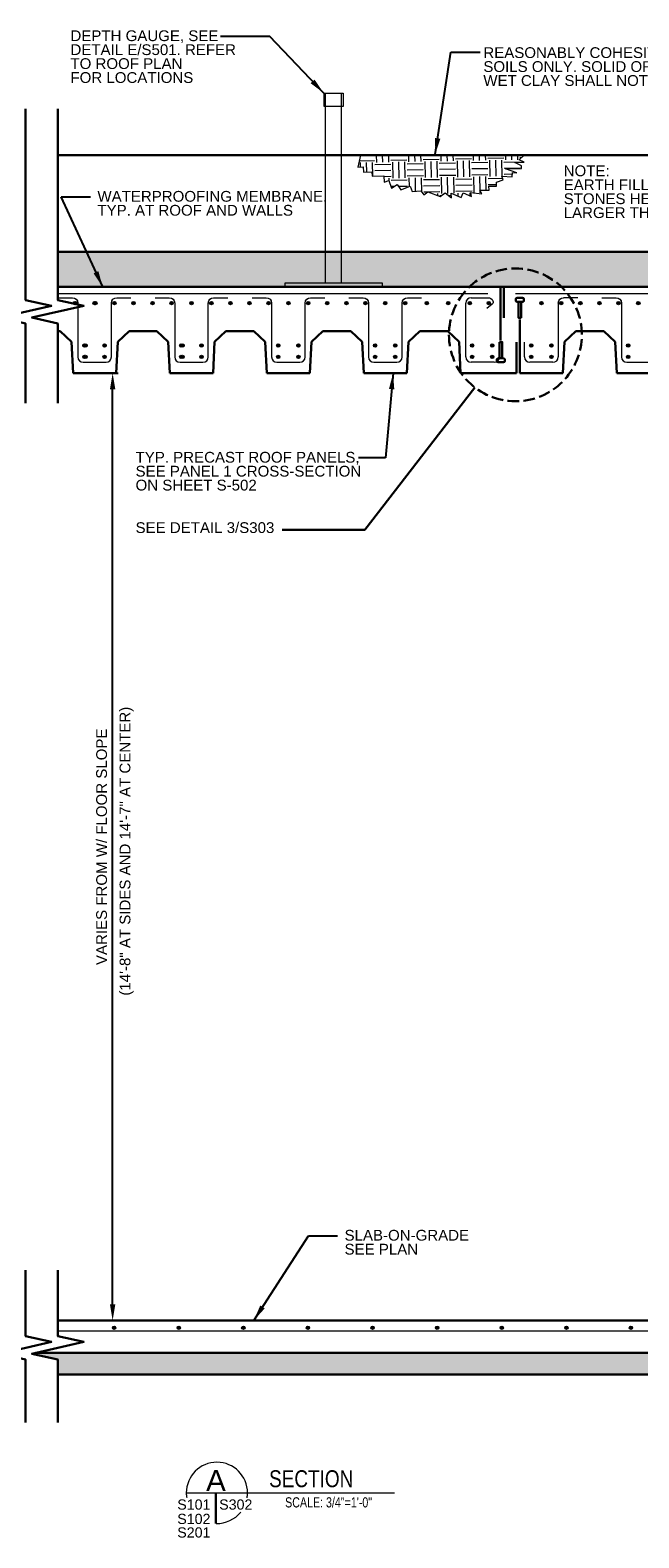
# Model space of a CAD drawing. Header units: inches. Extents: x -9 to 435, y 7 to 291.
# Tile 3 of 6: x 150 to 263, y 7 to 287. Entities that reach past the tile are written whole.
import ezdxf

# ---------------------------------------------------------------- set-up
doc = ezdxf.new("R2010")
doc.units = ezdxf.units.IN
doc.header["$LTSCALE"] = 5
doc.header["$MEASUREMENT"] = 0
doc.linetypes.add('DGN Style 3', pattern=[0.597286, 0.426633, -0.170653])
for name, color, linetype, lineweight in [('G-ANN-TTLB', 7, 'Continuous', 0), ('G-ANNO-PATT', 9, 'Continuous', 0), ('G-ANNO-TEXT', 7, 'Continuous', 30), ('S-FSTN-MISC', 12, 'Continuous', 13), ('S-REIN-RBAR', 5, 'Continuous', 13)]:
    doc.layers.add(name, color=color, linetype=linetype, lineweight=lineweight)
doc.styles.add("3 4 1'-0", font='arial.ttf', dxfattribs={"height": 2})
doc.styles.get("Standard").update_dxf_attribs({"font": 'ARCHSTYL.shx', "width": 0.75, "height": 2})
doc.styles.add('SUBTITLE 4.7625', font='romans.shx', dxfattribs={"width": 0.8, "height": 187.5})
doc.styles.add('TITLE20', font='simplex.shx', dxfattribs={"height": 5000})
doc.dimstyles.new("3 4 1'-0", dxfattribs={"dimtxt": 2, "dimasz": 3, "dimexe": 1, "dimexo": 1, "dimgap": 1, "dimtad": 1, "dimdec": 4, "dimzin": 11, "dimdsep": 46, "dimlunit": 4, "dimtxsty": "3 4 1'-0", "dimcen": 0.09, "dimadec": 4, "dimazin": 3, "dimtfac": 1, "dimtdec": 4, "dimtofl": 0, "dimtmove": 0, "dimatfit": 3, "dimfxl": 1, "dimfrac": 2, "dimtolj": 1, "dimtzin": 11, "dimarcsym": 0})

# ---------------------------------------------------------------- blocks, each defined once
blk = doc.blocks.new('REINFDOT')
for radius in [0.00313, 0.00187, 0.000625]:
    blk.add_circle((0, 0), radius)
blk = doc.blocks.new('REINF. DOT_1')
at = {"layer": 'S-REIN-RBAR', "xscale": 100, "yscale": 100, "zscale": 100, "rotation": 90.00000000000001}
blk.add_blockref('REINFDOT', (36.53, 24.59), dxfattribs=at)
blk = doc.blocks.new('*U13')
at = {"layer": 'S-REIN-RBAR'}
for p, q in [((-6.75, 6), (-4.13, 6)), ((4.12, 6), (6.75, 6)), ((-3.12, 5), (-3.12, -5)), ((3.13, -5), (3.13, 5)), ((-2.12, -6), (2.13, -6))]:
    blk.add_line(p, q, dxfattribs=at)
at = {"layer": 'S-REIN-RBAR', "extrusion": (0, 0, -1)}
for centre, start, end in [((4.12, 5), 90, 180), ((-4.13, 5), 0, 90)]:
    blk.add_arc(centre, 1, start, end, dxfattribs=at)
at = {"layer": 'S-REIN-RBAR'}
for centre, start, end in [((-2.12, -5), 180, 270), ((2.13, -5), 270, 0)]:
    blk.add_arc(centre, 1, start, end, dxfattribs=at)
blk = doc.blocks.new('*U14')
at = {"layer": 'S-REIN-RBAR'}
for p, q in [((-2.13, 6), (0.97, 6)), ((-3.13, -5), (-3.13, 5)), ((1.74, 4.82), (0.76, 4.01)), ((3.12, -2.25), (3.12, -5)), ((2.12, -6), (-2.13, -6))]:
    blk.add_line(p, q, dxfattribs=at)
for centre, start, end in [((-2.13, 5), 90, 180), ((-2.13, -5), 180, 270), ((2.12, -5), 270, 0)]:
    blk.add_arc(centre, 1, start, end, dxfattribs=at)
at = {"layer": 'S-REIN-RBAR', "extrusion": (0, 0, -1)}
for centre, radius, start, end in [((-0.97, 5), 1, 90, 156.1614), ((-1.43, 5.2), 0.5, 156.1614, 230.717)]:
    blk.add_arc(centre, radius, start, end, dxfattribs=at)
blk = doc.blocks.new('*U15')
at = {"layer": 'G-ANNO-TEXT'}
for p, q in [((-0.25, 1.87), (-0.25, -1.13)), ((-0.75, -1.38), (-0.75, -1.63)), ((-0.5, -1.13), (0.5, -1.13)), ((-0.5, -1.88), (0.5, -1.88)), ((0.75, -1.38), (0.75, -1.63))]:
    blk.add_line(p, q, dxfattribs=at)
at = {"layer": 'G-ANNO-TEXT', "flags": 128}
blk.add_lwpolyline([(-0.25, 1.87), (0.25, 1.87), (0.25, -1.13)], dxfattribs=at)
at = {"layer": 'G-ANNO-TEXT', "extrusion": (0, 0, -1)}
for centre, start, end in [((0.5, -1.38), 0, 90), ((0.5, -1.63), 270, 0), ((-0.5, -1.38), 90, 180), ((-0.5, -1.63), 180, 270)]:
    blk.add_arc(centre, 0.25, start, end, dxfattribs=at)
blk = doc.blocks.new('*D42')
at = {"layer": 'Defpoints', "color": 0, "lineweight": 0, "transparency": 16777216}
for p in [(161.69, 223.31, -3.52), (165.05, 223.31), (154.87, 47.33)]:
    blk.add_point(p, dxfattribs=at)
at = {"layer": 'G-ANNO-TEXT', "color": 0, "lineweight": -2, "transparency": 16777216}
for p, q in [((162.69, 223.31), (166.05, 223.31)), ((165.05, 50.33), (165.05, 220.31)), ((155.87, 47.33), (166.05, 47.33))]:
    blk.add_line(p, q, dxfattribs=at)
at = {"layer": 'G-ANNO-TEXT', "color": 0, "lineweight": 0, "transparency": 16777216}
for points in [[(164.55, 220.31), (165.55, 220.31), (165.05, 223.31)], [(164.55, 50.33), (165.55, 50.33), (165.05, 47.33)]]:
    blk.add_solid(points, dxfattribs=at)
at = {"layer": 'G-ANNO-TEXT', "color": 0, "transparency": 16777216, "insert": (163.01, 135.32), "char_height": 2, "attachment_point": 5, "rotation": 90, "style": "3 4 1'-0"}
blk.add_mtext('\\A1;VARIES FROM W/ FLOOR SLOPE ', dxfattribs=at)
blk = doc.blocks.new('REINF. DOT_2')
at = {"layer": 'S-REIN-RBAR', "xscale": 100, "yscale": 100, "zscale": 100, "rotation": 90.00000000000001}
blk.add_blockref('REINFDOT', (36.53, 24.59), dxfattribs=at)
blk = doc.blocks.new('REINF. DOT_3')
at = {"layer": 'S-REIN-RBAR', "xscale": 100, "yscale": 100, "zscale": 100, "rotation": 90.00000000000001}
blk.add_blockref('REINFDOT', (36.53, 24.59), dxfattribs=at)
blk = doc.blocks.new('REINF. DOT_4')
at = {"layer": 'S-REIN-RBAR', "xscale": 100, "yscale": 100, "zscale": 100, "rotation": 90.00000000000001}
blk.add_blockref('REINFDOT', (36.53, 24.59), dxfattribs=at)
blk = doc.blocks.new('REINF. DOT_6')
at = {"layer": 'S-REIN-RBAR', "xscale": 100, "yscale": 100, "zscale": 100, "rotation": 90.00000000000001}
blk.add_blockref('REINFDOT', (36.53, 24.59), dxfattribs=at)
blk = doc.blocks.new('REINF. DOT_7')
at = {"layer": 'S-REIN-RBAR', "xscale": 100, "yscale": 100, "zscale": 100, "rotation": 90.00000000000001}
blk.add_blockref('REINFDOT', (36.53, 24.59), dxfattribs=at)
blk = doc.blocks.new('REINF. DOT_8')
at = {"layer": 'S-REIN-RBAR', "xscale": 100, "yscale": 100, "zscale": 100, "rotation": 90.00000000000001}
blk.add_blockref('REINFDOT', (36.53, 24.59), dxfattribs=at)
blk = doc.blocks.new('REINF. DOT_29')
at = {"layer": 'S-REIN-RBAR', "xscale": 100, "yscale": 100, "zscale": 100, "rotation": 90.00000000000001}
blk.add_blockref('REINFDOT', (36.53, 24.59), dxfattribs=at)
blk = doc.blocks.new('REINF. DOT_30')
at = {"layer": 'S-REIN-RBAR', "xscale": 100, "yscale": 100, "zscale": 100, "rotation": 90.00000000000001}
blk.add_blockref('REINFDOT', (36.53, 24.59), dxfattribs=at)
blk = doc.blocks.new('REINF. DOT_31')
at = {"layer": 'S-REIN-RBAR', "xscale": 100, "yscale": 100, "zscale": 100, "rotation": 90.00000000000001}
blk.add_blockref('REINFDOT', (36.53, 24.59), dxfattribs=at)
blk = doc.blocks.new('REINF. DOT_32')
at = {"layer": 'S-REIN-RBAR', "xscale": 100, "yscale": 100, "zscale": 100, "rotation": 90.00000000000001}
blk.add_blockref('REINFDOT', (36.53, 24.59), dxfattribs=at)
blk = doc.blocks.new('REINF. DOT_33')
at = {"layer": 'S-REIN-RBAR', "xscale": 100, "yscale": 100, "zscale": 100, "rotation": 90.00000000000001}
blk.add_blockref('REINFDOT', (36.53, 24.59), dxfattribs=at)
blk = doc.blocks.new('REINF. DOT_34')
at = {"layer": 'S-REIN-RBAR', "xscale": 100, "yscale": 100, "zscale": 100, "rotation": 90.00000000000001}
blk.add_blockref('REINFDOT', (36.53, 24.59), dxfattribs=at)
blk = doc.blocks.new('*U116')
at = {"layer": 'S-REIN-RBAR'}
for p, q in [((-6.75, 6), (-4.13, 6)), ((4.12, 6), (6.75, 6)), ((-3.12, 5), (-3.12, -5)), ((3.13, -5), (3.13, 5)), ((-2.12, -6), (2.13, -6))]:
    blk.add_line(p, q, dxfattribs=at)
at = {"layer": 'S-REIN-RBAR', "extrusion": (0, 0, -1)}
for centre, start, end in [((4.12, 5), 90, 180), ((-4.13, 5), 0, 90)]:
    blk.add_arc(centre, 1, start, end, dxfattribs=at)
at = {"layer": 'S-REIN-RBAR'}
for centre, start, end in [((-2.12, -5), 180, 270), ((2.13, -5), 270, 0)]:
    blk.add_arc(centre, 1, start, end, dxfattribs=at)
blk = doc.blocks.new('*U121')
at = {"layer": 'S-REIN-RBAR'}
for p, q in [((4.94, 6), (2.32, 6)), ((1.32, 5), (1.32, -5)), ((-4.94, -5), (-4.94, -2.25)), ((0.32, -6), (-3.94, -6))]:
    blk.add_line(p, q, dxfattribs=at)
at = {"layer": 'S-REIN-RBAR', "extrusion": (0, 0, -1)}
blk.add_arc((-2.32, 5), 1, 0, 90, dxfattribs=at)
at = {"layer": 'S-REIN-RBAR'}
for centre, start, end in [((-3.94, -5), 180, 270), ((0.32, -5), 270, 0)]:
    blk.add_arc(centre, 1, start, end, dxfattribs=at)
blk = doc.blocks.new('*U122')
at = {"layer": 'G-ANNO-TEXT'}
for p, q in [((-0.25, 1.87), (-0.25, -1.13)), ((-0.75, -1.38), (-0.75, -1.63)), ((-0.5, -1.13), (0.5, -1.13)), ((-0.5, -1.88), (0.5, -1.88)), ((0.75, -1.38), (0.75, -1.63))]:
    blk.add_line(p, q, dxfattribs=at)
at = {"layer": 'G-ANNO-TEXT', "flags": 128}
blk.add_lwpolyline([(-0.25, 1.87), (0.25, 1.87), (0.25, -1.13)], dxfattribs=at)
at = {"layer": 'G-ANNO-TEXT', "extrusion": (0, 0, -1)}
for centre, start, end in [((0.5, -1.38), 0, 90), ((0.5, -1.63), 270, 0), ((-0.5, -1.38), 90, 180), ((-0.5, -1.63), 180, 270)]:
    blk.add_arc(centre, 0.25, start, end, dxfattribs=at)
blk = doc.blocks.new('*U63')
at = {"layer": 'G-ANNO-TEXT'}
for p, q in [((-60.5, 8, -3.52), (58.88, 8, -3.52)), ((-56.5, -8, -3.52), (-56.5, 1.94, -3.52)), ((-48.5, -8, -3.52), (-48.2, -2.21, -3.52)), ((-48.2, -2.21, -3.52), (-46.09, -0.21, -3.52)), ((-46.09, -0.21, -3.52), (-40.91, -0.21, -3.52)), ((-38.8, -2.21, -3.52), (-40.91, -0.21, -3.52)), ((-38.5, -8, -3.52), (-38.8, -2.21, -3.52)), ((-56.5, -8, -3.52), (-48.5, -8, -3.52)), ((-38.5, -8, -3.52), (-30.5, -8, -3.52))]:
    blk.add_line(p, q, dxfattribs=at)
at = {"layer": 'S-REIN-RBAR'}
blk.add_line((-57.29, 6.75, -3.52), (57.56, 6.75, -3.52), dxfattribs=at)
at = {"layer": 'G-ANNO-TEXT', "rotation": 180}
blk.add_blockref('*U122', (-56.5, 4.12, 0), dxfattribs=at)
at = {"layer": 'S-REIN-RBAR'}
for name, p in [('*U121', (-50.69, 0, -3.52)), ('*U116', (-34.5, 0, -3.52))]:
    blk.add_blockref(name, p, dxfattribs=at)
at = {"layer": 'S-REIN-RBAR', "rotation": 180}
for name, p in [('REINF. DOT_2', (-15.97, 29.59, 0)), ('REINF. DOT_3', (-12.28, 29.59, 0)), ('REINF. DOT_7', (-8.74, 29.59, 0)), ('REINF. DOT_8', (-5.2, 29.59, 0)), ('REINF. DOT_4', (-1.65, 29.59, 0)), ('REINF. DOT_6', (2.03, 29.59, 0)), ('REINF. DOT_30', (-17.86, 21.71, 0)), ('REINF. DOT_32', (-14.11, 21.71, 0)), ('REINF. DOT_34', (0.14, 21.71, 0)), ('REINF. DOT_29', (-17.86, 19.59, 0)), ('REINF. DOT_31', (-14.11, 19.59, 0)), ('REINF. DOT_33', (0.14, 19.59, 0))]:
    blk.add_blockref(name, p, dxfattribs=at)

msp = doc.modelspace()

# ---------------------------------------------------------------- hatches: boundary and pattern name
at = {"layer": 'G-ANNO-PATT'}
h = msp.add_hatch(dxfattribs=at)
h.set_pattern_fill('EARTH', color=256, style=0, pattern_type=2)
h.set_pattern_definition([(91.073, (225.172, 271.6517), (-5.8866, -6.1113), [3, -3]), (91.073, (228.228, 268.7084), (-5.8866, -6.1113), [3, -3]), (91.073, (224.0475, 271.6306), (-5.8866, -6.1113), [3, -3]), (91.073, (227.103, 268.6873), (-5.8866, -6.1113), [3, -3]), (91.073, (222.9227, 271.6096), (-5.8866, -6.1113), [3, -3]), (91.073, (225.9783, 268.666), (-5.8866, -6.1113), [3, -3]), (1.073, (225.498, 274.283), (-5.8866, -6.1113), [3, -3]), (1.073, (222.555, 271.2276), (-5.8866, -6.1113), [3, -3]), (1.073, (225.519, 273.1584), (-5.8866, -6.1113), [3, -3]), (1.073, (222.576, 270.103), (-5.8866, -6.1113), [3, -3]), (1.073, (225.54, 272.0336), (-5.8866, -6.1113), [3, -3]), (1.073, (222.597, 268.978), (-5.8866, -6.1113), [3, -3])])
h.paths.add_polyline_path([(211.11241, 263.81043), (210.62295, 261.55235), (211.60742, 261.59371), (211.64878, 260.60924), (213.20689, 260.6747), (213.24012, 259.88368), (215.41446, 259.97503), (215.46478, 258.77717), (216.37428, 259.0927), (216.86332, 257.6831), (217.90015, 258.36483), (218.58188, 257.32799), (220.28996, 257.99697), (220.66588, 257.03714), (222.29898, 257.16353), (222.86242, 256.44055), (223.5854, 257.00399), (225.91562, 256.13096), (226.82865, 256.77557), (227.96825, 255.87427), (227.95173, 256.75648), (229.77199, 255.90804), (230.18804, 256.80064), (231.70553, 256.09333), (231.59855, 256.86489), (233.60872, 256.58161), (233.2352, 257.25657), (234.95878, 257.28885), (234.94527, 258.01066), (236.34818, 258.03693), (236.33466, 258.75874), (237.56973, 259.18302), (237.33412, 259.8689), (239.24347, 259.73586), (239.3008, 260.55871), (240.12365, 260.50137), (238.01168, 261.27727), (240.9744, 261.29868), (240.9706, 261.82395), (239.75432, 262.43312), (241.51798, 262.46614), (240.58706, 262.93009), (241.47598, 263.81043)])
at = {"layer": 'G-ANNO-PATT', "extrusion": (0, 0, -1)}
h = msp.add_hatch(dxfattribs=at)
h.set_pattern_fill('CONCRETE', color=256, style=0, pattern_type=2)
h.set_pattern_definition([(140.3968, (-118.8498, 255.131), (-7.782795, 5.151378), [0.375, -40.03005]), (140.3968, (-119.1636, 251.5447), (-7.782795, 5.151378), [0.375, -40.03005]), (140.3968, (-122.6108, 254.4372), (-7.782795, 5.151378), [0.375, -40.03005]), (82.17952, (-119.1636, 251.5447), (-3e-07, -5.1513775), [0.3, -56.89713]), (82.17952, (-118.8498, 255.131), (-3e-07, -5.1513775), [0.3, -56.89713]), (82.17952, (-122.6108, 254.4372), (-3e-07, -5.1513775), [0.3, -56.89713]), (190.23262, (-119.13736, 251.8437), (-54.4795672, -10.3027559), [0.3187, -86.67573]), (190.23262, (-118.8236, 255.43), (-54.4795672, -10.3027559), [0.3187, -86.67573]), (190.23262, (-122.58456, 254.73624), (-54.4795672, -10.3027559), [0.3187, -86.67573]), (136.60277, (-117.8593, 252.4694), (-38.9139766, 36.059646), [0.5625, -74.41545]), (136.60277, (-123.5575, 251.8065), (-38.9139766, 36.059646), [0.5625, -74.41545]), (186.86221, (-117.79027, 252.91426), (-38.9139765, -5.15137755), [0.47805, -85.7504]), (186.86221, (-123.48846, 252.25137), (-38.9139765, -5.15137755), [0.47805, -85.7504]), (81.40863, (-117.8593, 252.4694), (-4e-07, -5.1513782), [0.45, -51.64838]), (81.40863, (-123.5575, 251.8065), (-4e-07, -5.1513782), [0.45, -51.64838]), (110.6918, (-116.6133, 253.4627), (-9e-09, -5.151378), [0.375, -21.65133]), (110.6918, (-120.239, 254.6793), (-9e-09, -5.151378), [0.375, -21.65133]), (110.6918, (-122.2521, 251.6948), (-9e-09, -5.151378), [0.375, -21.65133]), (110.6918, (-123.8648, 255.8959), (-9e-09, -5.151378), [0.375, -21.65133]), (56.11964, (-116.6133, 253.4627), (-23.3483854, -36.0596454), [0.3, -55.54463]), (56.11964, (-122.2521, 251.6948), (-23.3483854, -36.0596454), [0.3, -55.54463]), (56.11964, (-120.239, 254.6793), (-23.3483854, -36.0596454), [0.3, -55.54463]), (56.11964, (-123.8648, 255.8959), (-23.3483854, -36.0596454), [0.3, -55.54463]), (161.6882, (-122.0843, 251.9436), (-7.782795, 5.151378), [0.3187, -16.07716]), (161.6882, (-116.4454, 253.7116), (-7.782795, 5.151378), [0.3187, -16.07716]), (161.6882, (-120.0712, 254.9282), (-7.782795, 5.151378), [0.3187, -16.07716]), (161.6882, (-123.697, 256.1448), (-7.782795, 5.151378), [0.3187, -16.07716])])
h.paths.add_polyline_path([(-357.69362, 245.81043), (-357.69362, 241.77513), (-354.69362, 239.31043), (-300.14857, 239.31043), (-154.8715, 239.31043), (-154.8715, 243.01704), (-154.8715, 245.81043), (-282.2859, 245.81043), (-346.46798, 245.81043)])
at = {"layer": 'G-ANNO-PATT'}
h = msp.add_hatch(dxfattribs=at)
h.set_pattern_fill('GRAVEL', color=256, style=0, pattern_type=2)
h.set_pattern_definition([(200.55617, (291.84545, 28.69803), (-84.0002757, -32.0003155), [0.68352, -101.84494]), (4.7637, (300.8901, 28.4222), (-36.000118, -4.00004), [1.0032, -47.16334]), (4.7637, (296.8901, 28.4222), (-36.000118, -4.00004), [1.0032, -47.16334]), (4.7637, (292.8901, 28.4223), (-36.000118, -4.00004), [1.0032, -47.16334]), (332.35387, (292.04583, 28.8327), (-60.0001968, 32.0003154), [0.94826, -93.87834]), (332.35387, (296.0458, 28.83266), (-60.0001968, 32.0003154), [0.94826, -93.87834]), (332.35387, (300.0458, 28.83264), (-60.0001968, 32.0003154), [0.94826, -93.87834]), (285.255, (291.852, 29.3684), (-12.0000396, 40.0003935), [0.5824, -45.02504]), (285.255, (295.852, 29.3684), (-12.0000396, 40.0003935), [0.5824, -45.02504]), (285.255, (299.852, 29.3684), (-12.0000396, 40.0003935), [0.5824, -45.02504]), (213.6902, (292.377, 29.7877), (-12.00004, -4.00004), [0.59193, -13.83035]), (213.6902, (296.377, 29.7877), (-12.00004, -4.00004), [0.59196, -13.83032]), (213.6902, (292.4102, 25.8108), (-12.00004, -4.00004), [0.04047, -14.3818]), (213.6902, (300.377, 29.7877), (-12.00004, -4.00004), [0.592, -13.83028]), (213.6902, (296.4102, 25.8107), (-12.00004, -4.00004), [0.04043, -14.38185]), (213.6902, (300.4102, 25.8107), (-12.00004, -4.00004), [0.0404, -14.38188]), (180, (293.4365, 29.737), (-12.00004, 4.00004), [1.04, -10.96004]), (181.73572, (297.43652, 29.73705), (-120.0003939, -4.0000393), [1.04, -131.02103]), (180, (301.4365, 29.737), (-12.00004, 4.00004), [1.04, -10.96004]), (131.987, (302.1712, 28.9623), (-24.0000785, 28.0002757), [1.07629, -52.73858]), (131.987, (298.1712, 28.9623), (-24.0000785, 28.0002757), [1.07629, -52.73858]), (131.987, (294.1712, 28.9623), (-24.0000785, 28.0002757), [1.0763, -52.73858]), (59.0364, (301.796, 28.4314), (-12.00004, -16.000157), [0.5557, -22.7683]), (59.0364, (297.796, 28.4314), (-12.00004, -16.000157), [0.5557, -22.7683]), (59.0364, (293.796, 28.4314), (-12.00004, -16.000157), [0.5557, -22.7683]), (90, (299.837, 26.177), (-12, -4), [0.24, -3.76004]), (90, (295.837, 26.177), (-12, -4), [0.24, -3.76004]), (90, (291.837, 26.177), (-12, -4), [0.24, -3.76004]), (118.6103, (299.9979, 25.8307), (-12.000039, 24.000236), [0.41182, -49.70845]), (118.6103, (295.9979, 25.8307), (-12.000039, 24.000236), [0.41182, -49.70845]), (118.6103, (291.9979, 25.8307), (-12.000039, 24.000236), [0.41182, -49.70845]), (186.91127, (293.03028, 25.92373), (-96.0003153, -12.0001185), [1.00718, -131.95943]), (186.91127, (297.03028, 25.92374), (-96.0003153, -12.0001185), [1.00718, -131.95943]), (186.91127, (301.03028, 25.92374), (-96.0003153, -12.0001185), [1.00718, -131.95943]), (236.3101, (293.3689, 26.4318), (-12.000039, -16.000158), [0.5769, -42.69007]), (236.3101, (297.3688, 26.4317), (-12.000039, -16.000158), [0.5769, -42.69007]), (236.3101, (301.3688, 26.4317), (-12.000039, -16.000158), [0.5769, -42.69007]), (354.28937, (293.78407, 28.319), (-84.0002761, 8.000078), [0.7642, -119.83471]), (354.28937, (297.78407, 28.319), (-84.0002761, 8.000078), [0.7642, -119.83471]), (354.28937, (301.78407, 28.319), (-84.0002761, 8.000078), [0.7642, -119.83471]), (14.0363, (301.0061, 28.1548), (-36.000118, -8.0000784), [0.82462, -48.65283]), (14.0363, (297.0061, 28.1548), (-36.000118, -8.0000784), [0.82462, -48.65283]), (14.0363, (293.0061, 28.1548), (-36.000118, -8.0000784), [0.82462, -48.65283]), (74.745, (300.9555, 27.9019), (-12.0000396, -40.0003935), [0.20396, -45.40349]), (74.745, (296.9555, 27.9019), (-12.0000396, -40.0003935), [0.20396, -45.40349]), (74.745, (292.9555, 27.9019), (-12.0000396, -40.0003935), [0.20396, -45.40349]), (110.5559, (298.6865, 27.952), (-12.00004, 28.000275), [0.34176, -33.83456]), (110.5559, (294.6865, 27.952), (-12.00004, 28.000275), [0.34176, -33.83456]), (110.5559, (290.6865, 27.952), (-12.00004, 28.000275), [0.34176, -33.83456]), (163.1415, (300.47483, 28.4931), (-120.00039406, 36.0003543), [0.67052, -137.25752]), (163.1415, (296.47483, 28.4931), (-120.00039406, 36.0003543), [0.67052, -137.25752]), (163.1415, (292.47483, 28.4931), (-120.00039406, 36.0003543), [0.67052, -137.25752]), (113.1985, (300.745, 27.9282), (-12.000039, 24.000236), [0.60926, -29.8541]), (113.1985, (296.745, 27.9282), (-12.00004, 24.000236), [0.60926, -29.8541]), (113.1985, (292.745, 27.9282), (-12.00004, 24.000236), [0.60926, -29.8541]), (246.8015, (291.1941, 28.4405), (-12.00004, -24.000236), [0.5727, -29.89065]), (246.8015, (295.1941, 28.4405), (-12.00004, -24.000236), [0.5727, -29.89065]), (246.8015, (299.1941, 28.4405), (-12.000039, -24.000236), [0.5727, -29.89065]), (200.55617, (295.84544, 28.69803), (-84.0002757, -32.0003155), [0.68352, -101.84494]), (200.55617, (299.84544, 28.69803), (-84.0002757, -32.0003155), [0.68352, -101.84494]), (196.50446, (292.5368, 27.3599), (-96.0003151, -28.0002765), [0.7088, -111.93265]), (196.50446, (296.5368, 27.3599), (-96.0003151, -28.0002765), [0.7088, -111.93265]), (196.50446, (300.53678, 27.3599), (-96.0003151, -28.0002765), [0.7088, -111.93265]), (246.8015, (292.797, 27.9485), (-12.00004, -24.000236), [0.60926, -29.8541]), (246.8015, (296.797, 27.9485), (-12.00004, -24.000236), [0.60926, -29.8541]), (246.8015, (300.797, 27.9485), (-12.000039, -24.000236), [0.60926, -29.8541]), (110.5559, (299.1807, 27.4116), (-12.00004, 28.000275), [0.59464, -33.58168]), (110.5559, (295.1807, 27.4116), (-12.00004, 28.000275), [0.59464, -33.58168]), (110.5559, (291.1807, 27.4116), (-12.00004, 28.000275), [0.59464, -33.58168]), (163.49554, (299.83222, 27.16783), (-96.0003151, 28.0002765), [0.7088, -111.93265]), (163.49554, (295.83223, 27.16783), (-96.0003151, 28.0002765), [0.7088, -111.93265]), (163.49554, (291.83223, 27.16783), (-96.0003151, 28.0002765), [0.7088, -111.93265]), (18.435, (300.746, 27.1454), (-12.00004, 1e-08), [0.50596, -12.1432]), (18.435, (296.746, 27.1454), (-12.00004, 1e-08), [0.50596, -12.1432]), (18.435, (292.746, 27.1454), (-12.00004, 1e-08), [0.50596, -12.1432]), (149.0361, (301.3534, 26.7823), (-48.0001574, 28.000275), [0.69972, -69.27206]), (149.0361, (297.35336, 26.7823), (-48.0001574, 28.000275), [0.69972, -69.27206]), (149.0361, (293.35336, 26.7823), (-48.0001574, 28.000275), [0.69972, -69.27206]), (249.4441, (293.5355, 27.1756), (-12.00004, -28.000275), [0.4308, -33.7455]), (249.4441, (297.5355, 27.1756), (-12.00004, -28.000275), [0.4308, -33.7455]), (249.4441, (301.5355, 27.1756), (-12.00004, -28.000275), [0.4308, -33.7455]), (336.80127, (293.2367, 27.30066), (-36.0001184, 16.0001575), [0.30463, -91.08504]), (336.80127, (297.2367, 27.30065), (-36.0001184, 16.0001575), [0.30463, -91.08504]), (336.80127, (301.2367, 27.30065), (-36.0001184, 16.0001575), [0.30463, -91.08504]), (314.9998, (292.9602, 26.8115), (-12.00004, 8.00008), [0.56568, -16.405]), (314.9998, (296.9602, 26.8115), (-12.00004, 8.00008), [0.56568, -16.405]), (314.9998, (300.9602, 26.8115), (-12.00004, 8.00008), [0.56568, -16.405]), (8.6157, (300.1308, 26.7057), (-24.0000791, -4.0000391), [0.80895, -132.69806]), (8.6157, (296.13078, 26.7057), (-24.0000791, -4.0000391), [0.80895, -132.69806]), (8.6157, (292.13078, 26.7057), (-24.0000791, -4.0000391), [0.80895, -132.69806]), (41.6337, (299.7602, 26.3424), (-24.000079, -20.000197), [0.4252, -47.74147]), (41.6337, (295.7602, 26.3423), (-24.000079, -20.000197), [0.4252, -47.74147]), (41.6337, (291.7602, 26.3423), (-24.000079, -20.000197), [0.4252, -47.74147]), (317.48937, (290.8856, 27.2909), (-36.0001184, 32.000315), [1.2458, -63.8699]), (317.48937, (294.88556, 27.2909), (-36.0001184, 32.000315), [1.2458, -63.8699]), (317.48937, (298.88555, 27.2909), (-36.0001184, 32.000315), [1.2458, -63.8699]), (4.7637, (301.9103, 27.1988), (-36.0001183, -4.00004), [0.64423, -47.5223]), (4.7637, (297.9103, 27.1988), (-36.000118, -4.00004), [0.96333, -47.2032]), (4.7637, (293.9103, 27.1988), (-36.000118, -4.00004), [0.96333, -47.2032]), (4.7637, (290.5523, 27.2523), (-36.000118, -4.00004), [0.3191, -47.84745]), (59.0364, (301.3811, 26.5221), (-12.00004, -16.000157), [0.8438, -22.4802]), (59.0364, (297.381, 26.5221), (-12.00004, -16.000157), [0.8438, -22.4802]), (59.0364, (293.381, 26.5221), (-12.00004, -16.000157), [0.8438, -22.4802]), (108.4348, (301.795, 29.4688), (-12.000039, 32.000315), [0.33482, -37.61286]), (108.4348, (301.693, 25.7877), (-12.000039, 32.000315), [0.71513, -37.23255]), (108.4348, (297.795, 29.4688), (-12.000039, 32.000315), [0.33483, -37.61285]), (108.4348, (297.693, 25.7877), (-12.000039, 32.000315), [0.71512, -37.23256]), (108.4348, (293.795, 29.4688), (-12.000039, 32.000315), [0.33484, -37.61284]), (108.4348, (293.693, 25.7877), (-12.000039, 32.000315), [0.7151, -37.23258]), (142.1248, (302.5523, 28.852), (-12.0000394, 8.000079), [0.96596, -44.64132]), (142.1248, (298.668, 28.7626), (-12.0000394, 8.000079), [1.11212, -44.49516]), (142.1248, (294.668, 28.7626), (-12.0000394, 8.000079), [1.11212, -44.49516]), (142.1248, (290.668, 28.7625), (-12.0000394, 8.000079), [0.14614, -45.46114]), (182.72633, (291.5288, 28.8472), (-12.0000396, -4e-07), [0.84095, -83.2545]), (182.72633, (295.5288, 28.8472), (-12.0000396, -4e-07), [0.84095, -83.2545]), (182.72633, (299.5288, 28.8472), (-12.0000396, -4e-07), [0.84095, -83.2545]), (246.8015, (291.909, 29.724), (-12.00004, -24.000236), [0.82462, -29.63874]), (246.8015, (295.9089, 29.7239), (-12.00004, -24.000236), [0.82462, -29.63874]), (246.8015, (299.9089, 29.7239), (-12.000039, -24.000236), [0.82462, -29.63874]), (270, (291.825, 26.486), (-12, -4), [0.6994, -3.30062]), (270, (291.858, 29.788), (-12, -4), [0.14154, -3.8585]), (270, (295.825, 26.486), (-12, -4), [0.6994, -3.30064]), (270, (295.858, 29.788), (-12, -4), [0.14155, -3.8585]), (270, (299.825, 26.486), (-12, -4), [0.6994, -3.30065]), (270, (299.858, 29.788), (-12, -4), [0.14156, -3.85848]), (48.013, (302.2524, 27.578), (-24.0000785, -28.0002757), [0.44379, -53.37108]), (48.013, (298.2524, 27.578), (-24.0000785, -28.0002757), [0.65115, -53.16372]), (48.013, (294.25245, 27.5781), (-24.0000785, -28.0002757), [0.65115, -53.16372]), (48.013, (290.5523, 27.9052), (-24.0000785, -28.0002757), [0.2074, -53.60748]), (355.2363, (293.327, 27.5409), (-36.000118, 4.00004), [0.92347, -47.24307]), (355.2363, (297.327, 27.5409), (-36.000118, 4.00004), [0.92347, -47.24307]), (355.2363, (301.327, 27.5409), (-36.000118, 4.00004), [0.92347, -47.24307]), (311.987, (292.97125, 27.9623), (-24.0000785, 28.0002757), [0.53814, -53.27672]), (311.987, (296.9712, 27.9623), (-24.0000785, 28.0002757), [0.53814, -53.27672]), (311.987, (300.9712, 27.9623), (-24.0000785, 28.0002757), [0.53814, -53.27672])])
h.paths.add_polyline_path([(150.0715, 41.17127), (154.8715, 40.08037), (154.8715, 37.32628), (311.47967, 37.32628), (299.44383, 41.32628), (150.7535, 41.32628)])

# ---------------------------------------------------------------- linework, layer by layer
at = {"layer": 'G-ANN-TTLB', "color": 7, "linetype": 'Continuous', "lineweight": 13}
msp.add_line((178.73513, 15.31469, -3.51967), (217.42897, 15.31469, -3.51967), dxfattribs=at)
at = {"layer": 'G-ANN-TTLB', "color": 7, "linetype": 'Continuous', "lineweight": 0}
msp.add_line((178.73513, 15.31469, -3.51967), (198.79282, 15.31469, -3.51967), dxfattribs=at)
for radius, start, end in [(5.68325, 0, 180), (5.68426, 180, 188.8691645), (5.68426, 350.56955, 0), (5.68426, 268.916015, 321.0245309)]:
    msp.add_arc((184.41838, 15.31469, -3.51967), radius, start, end, dxfattribs=at)
at = {"layer": 'G-ANNO-PATT', "flags": 128}
for points, elevation in [([(211.11241, 263.81043), (210.62295, 261.55235), (211.60742, 261.59371), (211.64878, 260.60924), (213.20689, 260.6747), (213.24012, 259.88368), (215.41446, 259.97503), (215.46478, 258.77717), (216.37428, 259.0927), (216.86332, 257.6831), (217.90015, 258.36483), (218.58188, 257.32799), (220.28996, 257.99697), (220.66588, 257.03714), (222.29898, 257.16353), (222.86242, 256.44055), (223.5854, 257.00399), (225.91562, 256.13096), (226.82865, 256.77557), (227.96825, 255.87427), (227.95173, 256.75648), (229.77199, 255.90804), (230.18804, 256.80064), (231.70553, 256.09333), (231.59855, 256.86489), (233.60872, 256.58161), (233.2352, 257.25657), (234.95878, 257.28885), (234.94527, 258.01066), (236.34818, 258.03693), (236.33466, 258.75874), (237.56973, 259.18302), (237.33412, 259.8689), (239.24347, 259.73586), (239.3008, 260.55871), (240.12365, 260.50137), (238.01168, 261.27727), (240.9744, 261.29868), (240.9706, 261.82395), (239.75432, 262.43312), (241.51798, 262.46614), (240.58706, 262.93009), (241.47598, 263.81043), (211.11241, 263.81043)], 0.28732), ([(357.69362, 245.81043), (357.69362, 241.77513), (354.69362, 239.31043), (300.14857, 239.31043), (154.8715, 239.31043), (154.8715, 243.01704), (154.8715, 245.81043), (282.2859, 245.81043), (346.46798, 245.81043), (357.69362, 245.81043)], 1.9144), ([(150.0715, 41.17127), (154.8715, 40.08037), (154.8715, 37.32628), (311.47967, 37.32628), (311.47967, 37.32628), (311.47967, 37.32628), (299.44383, 41.32628), (299.44383, 41.32628), (299.44383, 41.32628), (150.7535, 41.32628), (150.0715, 41.17127)], 2.28781)]:
    msp.add_lwpolyline(points, close=True, dxfattribs=dict(at, elevation=elevation))
at = {"layer": 'G-ANNO-TEXT'}
for p, q in [((154.8715, 263.81043, 5.96386), (372.39999, 263.81043, 3.5197)), ((154.8715, 245.81043, 3.5197), (370.69362, 245.81043, 3.5197)), ((154.8715, 239.31043, 3.51967), (179.52357, 239.31043, 3.51967)), ((154.8715, 239.31043, -0.00004), (237.06862, 239.31043, -0.00004)), ((237.06862, 239.31043, -0.00004), (237.06862, 229.37243, -0.00004)), ((237.69362, 239.31043, -0.00002), (237.69362, 233.56043, -0.00002)), ((154.8715, 231.09955, -0.00002), (155.28541, 231.09955, -0.00002)), ((157.39008, 229.10229, -0.00002), (155.28541, 231.09955, -0.00002)), ((165.99715, 229.10229, -0.00002), (168.10183, 231.09955, -0.00002)), ((168.10183, 231.09955, -0.00002), (173.28541, 231.09955, -0.00002)), ((175.39008, 229.10229, -0.00002), (173.28541, 231.09955, -0.00002)), ((183.99715, 229.10229, -0.00002), (186.10183, 231.09955, -0.00002)), ((186.10183, 231.09955, -0.00002), (191.28541, 231.09955, -0.00002)), ((193.39008, 229.10229, -0.00002), (191.28541, 231.09955, -0.00002)), ((201.99715, 229.10229, -0.00002), (204.10183, 231.09955, -0.00002)), ((204.10183, 231.09955, -0.00002), (209.28541, 231.09955, -0.00002)), ((211.39008, 229.10229, -0.00002), (209.28541, 231.09955, -0.00002)), ((219.99715, 229.10229, -0.00002), (222.10183, 231.09955, -0.00002)), ((222.10183, 231.09955, -0.00002), (227.28541, 231.09955, -0.00002)), ((229.39008, 229.10229, -0.00002), (227.28541, 231.09955, -0.00002)), ((157.69362, 223.31043, -0.00002), (157.39008, 229.10229, -0.00002)), ((165.69362, 223.31043, -0.00002), (165.99715, 229.10229, -0.00002)), ((175.69362, 223.31043, -0.00002), (175.39008, 229.10229, -0.00002)), ((183.69362, 223.31043, -0.00002), (183.99715, 229.10229, -0.00002)), ((193.69362, 223.31043, -0.00002), (193.39008, 229.10229, -0.00002)), ((201.69362, 223.31043, -0.00002), (201.99715, 229.10229, -0.00002)), ((211.69362, 223.31043, -0.00002), (211.39008, 229.10229, -0.00002)), ((219.69362, 223.31043, -0.00002), (219.99715, 229.10229, -0.00002)), ((229.69362, 223.31043, -0.00002), (229.39008, 229.10229, -0.00002)), ((240.06862, 229.06043, -0.00004), (240.06862, 223.31043, -0.00004)), ((157.69362, 223.31043, -0.00002), (165.69362, 223.31043, -0.00002)), ((175.69362, 223.31043, -0.00002), (183.69362, 223.31043, -0.00002)), ((193.69362, 223.31043, -0.00002), (201.69362, 223.31043, -0.00002)), ((211.69362, 223.31043, -0.00002), (219.69362, 223.31043, -0.00002)), ((229.69362, 223.31043, -0.00002), (240.06862, 223.31043, -0.00002)), ((154.8715, 47.32628, 3.5197), (347.69362, 47.32628, 3.5197)), ((184.24329, 15.31469, 3.5197), (184.24329, 9.63313, 3.5197))]:
    msp.add_line(p, q, dxfattribs=at)
at = {"layer": 'G-ANNO-TEXT', "flags": 128}
for points in [[(148.8715, 272.39614), (148.8715, 243.01704), (148.8715, 236.88068), (153.6715, 235.78977), (144.0715, 233.60795), (148.8715, 232.51704), (148.8715, 217.70968)], [(154.8715, 272.39614), (154.8715, 243.01704), (154.8715, 236.88068), (159.6715, 235.78977), (150.0715, 233.60795), (154.8715, 232.51704), (154.8715, 217.70968)], [(232.31672, 220.6538), (211.87882, 194.22186), (196.51213, 194.22186)], [(148.8715, 56.66635), (148.8715, 50.58037), (148.8715, 44.444), (153.6715, 43.35309), (144.0715, 41.17127), (148.8715, 40.08037), (148.8715, 28.4038)], [(154.8715, 56.66635), (154.8715, 50.58037), (154.8715, 44.444), (159.6715, 43.35309), (150.0715, 41.17127), (154.8715, 40.08037), (154.8715, 28.4038)]]:
    msp.add_lwpolyline(points, dxfattribs=at)
at = {"layer": 'G-ANNO-TEXT', "elevation": 3.5197, "flags": 128}
msp.add_lwpolyline([(150.7535, 41.32628), (299.44383, 41.32628), (299.44383, 41.32628), (299.44383, 41.32628), (311.47967, 37.32628), (311.47967, 37.32628), (311.47967, 37.32628), (154.8715, 37.32628)], dxfattribs=at)
at = {"layer": 'G-ANNO-TEXT', "linetype": 'DGN Style 3', "extrusion": (0, 0, -1)}
msp.add_circle((-239.86455, 230.41527, -3.5197), 12.3392, dxfattribs=at)
at = {"layer": 'S-FSTN-MISC'}
for p, q in [((204.59135, 240.05506, 7.03939), (204.59135, 275.30506, 7.03939)), ((207.59135, 240.05506, 7.03939), (207.59135, 275.30506, 7.03939))]:
    msp.add_line(p, q, dxfattribs=at)
for points in [[(204.34135, 275.30506, 7.03939), (207.84135, 275.30506, 7.03939), (207.84135, 272.80506, 7.03939), (204.34135, 272.80506, 7.03939)], [(197.09135, 240.05506, 7.03939), (215.09135, 240.05506, 7.03939), (215.09135, 239.30506, 7.03939), (197.09135, 239.30506, 7.03939)]]:
    msp.add_3dface(points, dxfattribs=at)
at = {"layer": 'S-REIN-RBAR'}
for p, q in [((154.8715, 238.06043), (234.75587, 238.06043)), ((357.64857, 45.32628, 3.5197), (154.89733, 45.32628, 3.5197))]:
    msp.add_line(p, q, dxfattribs=at)

# ---------------------------------------------------------------- block references
at = {"layer": 'G-ANNO-TEXT'}
for name, p in [('*U63', (297.1936, 231.31045, 3.51969)), ('*U15', (237.16211, 227.18544, 3.51969))]:
    msp.add_blockref(name, p, dxfattribs=at)
at = {"layer": 'S-REIN-RBAR'}
for name, p in [('*U13', (161.6936, 231.31043, -0.00002)), ('*U13', (179.6936, 231.31043, -0.00002)), ('*U13', (197.6936, 231.31043, -0.00002)), ('*U13', (215.6936, 231.31043, -0.00002)), ('*U14', (233.78714, 231.31044, -0.00002))]:
    msp.add_blockref(name, p, dxfattribs=at)
at = {"layer": 'S-REIN-RBAR', "rotation": 180}
for p in [(194.53952, 260.89986, 3.51969), (194.68198, 260.89986, 7.03939), (198.22702, 260.89986, 3.51969), (198.36948, 260.89986, 7.03939), (201.91452, 260.89986, 3.51969), (205.45612, 260.89986, 3.51969), (208.99772, 260.89986, 3.51969), (212.53952, 260.89986, 3.51969), (216.22702, 260.89986, 3.51969), (219.91452, 260.89986, 3.51969), (223.45612, 260.89986, 3.51969), (226.99772, 260.89986, 3.51969), (230.53952, 260.89986, 3.51969), (234.22702, 260.89986, 3.51969), (237.91452, 260.89986, 3.51969), (241.45612, 260.89986, 3.51969), (244.99772, 260.89986, 3.51969), (248.53952, 260.89986, 3.51969), (252.22702, 260.89986, 3.51969), (255.91452, 260.89986, 3.51969), (259.91452, 260.89986, 3.51969), (263.91452, 260.89986, 3.51969), (267.91452, 260.89986, 3.51969), (271.43814, 260.89986, 3.51969), (196.33702, 253.02486, 3.51969), (196.54198, 253.02486, 7.03939), (200.08702, 253.02486, 3.51969), (214.33702, 253.02486, 3.51969), (214.55698, 253.02486, 7.03939), (218.08702, 253.02486, 3.51969), (232.33702, 253.02486, 3.51969), (236.08702, 253.02486, 3.51969), (250.33702, 253.02486, 3.51969), (254.08702, 253.02486, 3.51969), (268.35202, 253.02486, 3.51969), (272.10202, 253.02486, 3.51969), (196.33702, 250.89986, 3.51969), (196.54198, 250.89986, 7.03939), (200.08702, 250.89986, 3.51969), (214.33702, 250.89986, 3.51969), (214.55698, 250.89986, 7.03939), (218.08702, 250.89986, 3.51969), (232.33702, 250.89986, 3.51969), (236.08702, 250.89986, 3.51969), (250.33702, 250.89986, 3.51969), (254.08702, 250.89986, 3.51969), (268.35202, 250.89986, 3.51969), (272.10202, 250.89986, 3.51969), (201.86017, 70.57151, 3.5197), (213.86017, 70.57151, 3.5197), (225.86017, 70.57151, 3.5197), (237.86017, 70.57151, 3.5197), (249.86017, 70.57151, 3.5197), (261.86017, 70.57151, 3.5197), (273.86017, 70.57151, 3.5197), (285.86017, 70.57151, 3.5197), (297.86017, 70.57151, 3.5197)]:
    msp.add_blockref('REINF. DOT_1', p, dxfattribs=at)

# ---------------------------------------------------------------- texts
at = {"layer": 'G-ANN-TTLB', "color": 7, "linetype": 'Continuous', "lineweight": 0, "line_spacing_factor": 0.72, "style": 'TITLE20'}
for s, insert, char_height, attachment_point in [('\\fArial|b0|i0|c00|p39;A', (184.24329, 17.61536, -3.51967), 3.9370079, 5), ('\\fArial|b0|i0|c00|p39;S101', (180.13846, 12.17865, -3.51967), 1.8897638, 8), ('\\fArial|b0|i0|c00|p39;S302', (187.9246, 12.17865, -3.51967), 1.8897638, 8), ('{\\fArial|b0|i0|c0|p39;S201}', (180.13846, 6.99522, -3.51967), 1.8897638, 8)]:
    msp.add_mtext(s, dxfattribs=dict(at, insert=insert, char_height=char_height, attachment_point=attachment_point))
at = {"layer": 'G-ANN-TTLB', "color": 7, "linetype": 'Continuous', "lineweight": 13, "insert": (194.10906, 16.32507, -3.51967), "char_height": 3.1496063, "attachment_point": 7, "line_spacing_factor": 0.72, "style": 'SUBTITLE 4.7625'}
msp.add_mtext('\\fArial|b0|i0|c00|p39;SECTION', dxfattribs=at)
at = {"layer": 'G-ANN-TTLB', "color": 7, "linetype": 'Continuous', "lineweight": 0, "insert": (205.16295, 12.58262, -3.51967), "char_height": 1.8897638, "attachment_point": 8, "line_spacing_factor": 0.72}
msp.add_mtext('\\fArial|b0|i0|c00|p39;SCALE: 3/4"=1\'-0"', dxfattribs=at)
at = {"layer": 'G-ANN-TTLB', "color": 7, "linetype": 'Continuous', "lineweight": 0, "insert": (180.13846, 9.50543, -3.51967), "char_height": 1.8897638, "width": 5.5622994, "attachment_point": 8, "line_spacing_factor": 0.72, "style": 'TITLE20'}
msp.add_mtext('{\\fArial|b0|i0|c0|p39;S102}', dxfattribs=at)
at = {"layer": 'G-ANNO-TEXT', "color": 7, "char_height": 2, "attachment_point": 1, "style": "3 4 1'-0"}
for s, insert, line_spacing_factor in [('DEPTH GAUGE, SEE \\PDETAIL E/S501. REFER\\PTO ROOF PLAN\\PFOR LOCATIONS ', (157.21722, 286.96978), 0.776524), ('REASONABLY COHESIVE \\PSOILS ONLY. SOLID OR \\PWET CLAY SHALL NOT BE USED.', (233.91015, 283.83033), 0.776524), ('NOTE:\\PEARTH FILL SHALL CONTAIN NO \\PSTONES HEAVIER THAN 10 POUNDS OR\\PLARGER THAN 6" (15.2) IN ANY DIMENSION', (248.83174, 261.87576), 0.776524), ('WATERPROOFING MEMBRANE,\\PTYP. AT ROOF AND WALLS', (162.2294, 257.13803, 3.5197), 0.776524), ('TYP. PRECAST ROOF PANELS,\\PSEE PANEL 1 CROSS-SECTION\\PON SHEET S-502', (169.31022, 208.67591, 3.5197), 0.776524), ('SEE DETAIL 3/S303', (169.31022, 195.60442, 3.5197), 0.6), ('SLAB-ON-GRADE\\PSEE PLAN', (208.12993, 64.1681, 3.5197), 0.776524)]:
    msp.add_mtext(s, dxfattribs=dict(at, insert=insert, line_spacing_factor=line_spacing_factor))
at = {"layer": 'G-ANNO-TEXT', "color": 7, "insert": (166.34818, 107.67521, 3.5197), "char_height": 2, "attachment_point": 1, "rotation": 90, "line_spacing_factor": 0.6, "style": "3 4 1'-0"}
msp.add_mtext('(14\'-8" AT SIDES AND 14\'-7" AT CENTER)', dxfattribs=at)

# ---------------------------------------------------------------- dimensions: what is measured, and where the dimension line sits
at = {"layer": 'G-ANNO-TEXT'}
dim = msp.add_linear_dim(base=(165.04605, 223.31043, 3.5197), p1=(154.8715, 47.32628, 3.5197), p2=(161.69362, 223.31043, -0.00002), angle=90, text='VARIES FROM W/ FLOOR SLOPE ', dimstyle="3 4 1'-0", dxfattribs=at)
dim.commit()
dim.dimension.update_dxf_attribs({"geometry": '*D42', "text_midpoint": (163.01126, 135.31835, 3.5197)})

# ---------------------------------------------------------------- leaders
for points in [[(204.2628, 275.31043), (194.23657, 285.85719), (185.05732, 285.85719)], [(224.97457, 263.93939, 3.5197), (227.87987, 282.9075, 3.5197), (233.2924, 282.9075, 3.5197)], [(163.2107, 239.31043, 3.5197), (155.50074, 256.03284, 3.5197), (160.91327, 256.03284, 3.5197)], [(217.14271, 223.31043, 3.5197), (215.73111, 207.57072, 3.5197), (210.74725, 207.57072, 3.5197)], [(191.25963, 47.32628, 3.5197), (201.40128, 63.06292, 3.5197), (206.8138, 63.06292, 3.5197)]]:
    msp.add_leader(points, dimstyle="3 4 1'-0", override={"dimgap": 2}, dxfattribs=at)

doc.saveas('drawing.dxf')
